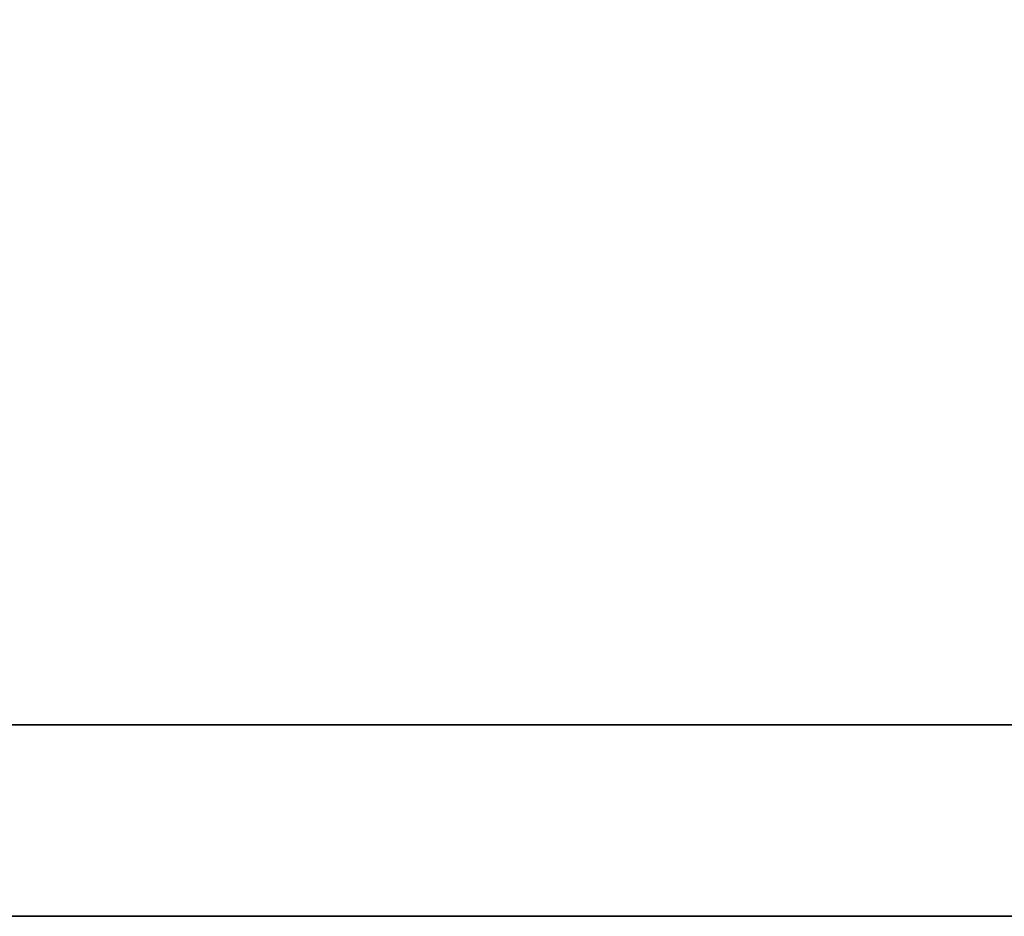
# Model space of a CAD drawing. Extents: x 9 to 312, y -170 to 109.
# Tile 8 of 55: x 124.652 to 125.008, y 69.376 to 69.701. Entities that reach past the tile are written whole.
import ezdxf

# ---------------------------------------------------------------- set-up
doc = ezdxf.new("R2010")
doc.units = 0
doc.header["$LTSCALE"] = 3
doc.header["$MEASUREMENT"] = 0
doc.layers.add('DIM', color=4, linetype='CONTINUOUS')
doc.layers.add('layer 1', color=7, linetype='CONTINUOUS')

# ---------------------------------------------------------------- blocks, each defined once
blk = doc.blocks.new('TBI MOTION logo(完整正式版)')
at = {"layer": 'layer 1', "color": 22, "lineweight": 35}
blk.add_open_spline([(75.90875, -9.47875), (75.90875, -9.47875), (75.90875, -12.28625), (75.90875, -12.28625), (75.90875, -12.28625), (75.90875, -12.28625), (75.90875, -12.47875), (75.90875, -12.47875), (75.90875, -12.47875), (75.90875, -12.47875), (75.71625, -12.47875), (75.71625, -12.47875), (75.71625, -12.47875), (75.71625, -12.47875), (-88.32875, -12.47875), (-88.32875, -12.47875), (-88.32875, -12.47875), (-88.32875, -12.47875), (-88.32875, -13.29375), (-88.32875, -13.29375), (-88.32875, -13.29375), (-88.32875, -13.29375), (82.89125, -13.29375), (82.89125, -13.29375), (82.89125, -13.29375), (82.89125, -13.29375), (75.90875, -9.47875), (75.90875, -9.47875)], degree=3, knots=[0, 0, 0, 0, 0.1428571, 0.1428571, 0.1428571, 0.1428571, 0.2857143, 0.2857143, 0.2857143, 0.2857143, 0.4285714, 0.4285714, 0.4285714, 0.4285714, 0.5714286, 0.5714286, 0.5714286, 0.5714286, 0.7142857, 0.7142857, 0.7142857, 0.7142857, 0.8571429, 0.8571429, 0.8571429, 0.8571429, 1, 1, 1, 1], dxfattribs=at)

msp = doc.modelspace()

# ---------------------------------------------------------------- block references
at = {"layer": 'DIM', "color": 7, "xscale": 0.0851363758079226, "yscale": 0.0851363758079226, "zscale": 0.0851363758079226}
msp.add_blockref('TBI MOTION logo(完整正式版)', (130.55168, 70.50807), dxfattribs=at)

doc.saveas('drawing.dxf')
